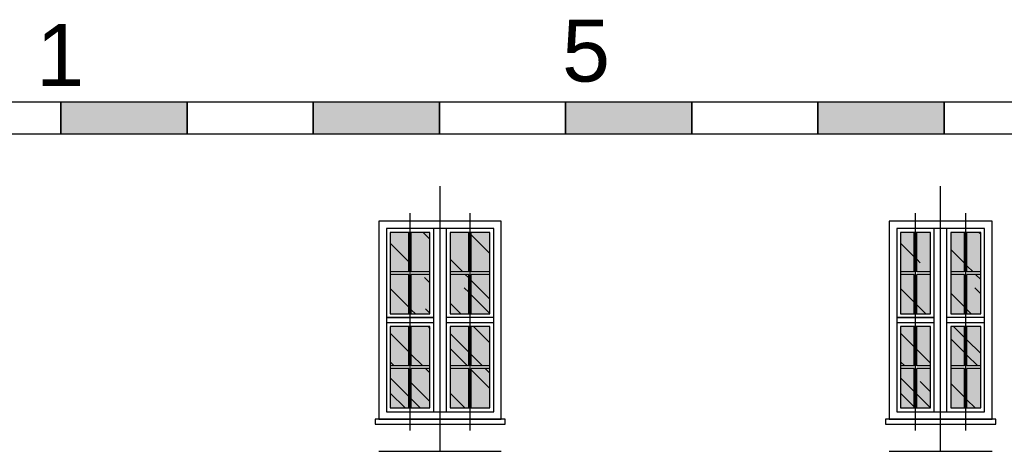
# Model space of a CAD drawing. Header units: millimetres. Extents: x -33628 to -373, y -3399 to 2697.
# Tile 82 of 99: x -24098 to -23318, y -1783 to -1441. Entities that reach past the tile are written whole.
import ezdxf

# ---------------------------------------------------------------- set-up
doc = ezdxf.new("R2010")
doc.units = ezdxf.units.MM
doc.header["$LTSCALE"] = 0.2
doc.header["$MEASUREMENT"] = 0
doc.layers.add('-md-OPISY', color=7, linetype='Continuous', lineweight=40)
for name, color, linetype in [('1', 7, 'Continuous'), ('_md-elewacje', 7, 'Continuous'), ('A-szkło', 154, 'Continuous')]:
    doc.layers.add(name, color=color, linetype=linetype)
doc.layers.add('_md-szyby tło', color=7, linetype='Continuous', true_color=0xd6f4fe)
doc.styles.add('MWH STANDARD', font='arial.ttf')

msp = doc.modelspace()

# ---------------------------------------------------------------- hatches: boundary and pattern name
at = {"layer": '1'}
h = msp.add_hatch(color=256, dxfattribs=at)
h.dxf.hatch_style = 1
h.paths.add_polyline_path([(-24065.53, -1506.51), (-24065.53, -1531.51), (-23965.53, -1531.51), (-23965.53, -1506.51)])
h = msp.add_hatch(color=256, dxfattribs=at)
h.dxf.hatch_style = 1
h.paths.add_polyline_path([(-23865.53, -1506.51), (-23865.53, -1531.51), (-23765.53, -1531.51), (-23765.53, -1506.51)])
h = msp.add_hatch(color=256, dxfattribs=at)
h.dxf.hatch_style = 1
h.paths.add_polyline_path([(-23665.53, -1506.51), (-23665.53, -1531.51), (-23565.53, -1531.51), (-23565.53, -1506.51)])
h = msp.add_hatch(color=256, dxfattribs=at)
h.dxf.hatch_style = 1
h.paths.add_polyline_path([(-23465.53, -1506.51), (-23465.53, -1531.51), (-23365.53, -1531.51), (-23365.53, -1506.51)])
at = {"layer": '_md-szyby tło'}
h = msp.add_hatch(color=256, dxfattribs=at)
h.dxf.hatch_style = 1
h.paths.add_polyline_path([(-23725.47, -1748.59), (-23725.47, -1717.34), (-23740.24, -1717.34), (-23740.24, -1748.59)])
h.paths.add_polyline_path([(-23740.24, -1715.34), (-23725.47, -1715.34), (-23725.47, -1684.09), (-23740.24, -1684.09)])
h.paths.add_polyline_path([(-23725.47, -1674.09), (-23725.47, -1642.84), (-23740.24, -1642.84), (-23740.24, -1674.09)])
h.paths.add_polyline_path([(-23740.24, -1640.84), (-23725.47, -1640.84), (-23725.47, -1609.59), (-23740.24, -1609.59)])
h.paths.add_polyline_path([(-23757, -1748.59), (-23742.24, -1748.59), (-23742.24, -1717.34), (-23757, -1717.34)])
h.paths.add_polyline_path([(-23757, -1684.09), (-23757, -1715.34), (-23742.24, -1715.34), (-23742.24, -1684.09)])
h.paths.add_polyline_path([(-23757, -1674.09), (-23742.24, -1674.09), (-23742.24, -1642.84), (-23757, -1642.84)])
h.paths.add_polyline_path([(-23757, -1609.59), (-23757, -1640.84), (-23742.24, -1640.84), (-23742.24, -1609.59)])
h.paths.add_polyline_path([(-23773, -1748.59), (-23773, -1717.34), (-23787.76, -1717.34), (-23787.76, -1748.59)])
h.paths.add_polyline_path([(-23787.76, -1715.34), (-23773, -1715.34), (-23773, -1684.09), (-23787.76, -1684.09)])
h.paths.add_polyline_path([(-23773, -1674.09), (-23773, -1642.84), (-23787.76, -1642.84), (-23787.76, -1674.09)])
h.paths.add_polyline_path([(-23787.76, -1640.84), (-23773, -1640.84), (-23773, -1609.59), (-23787.76, -1609.59)])
h.paths.add_polyline_path([(-23804.53, -1609.59), (-23804.53, -1640.84), (-23789.76, -1640.84), (-23789.76, -1609.59)])
h.paths.add_polyline_path([(-23804.53, -1674.09), (-23789.76, -1674.09), (-23789.76, -1642.84), (-23804.53, -1642.84)])
h.paths.add_polyline_path([(-23804.53, -1684.09), (-23804.53, -1715.34), (-23789.76, -1715.34), (-23789.76, -1684.09)])
h.paths.add_polyline_path([(-23804.53, -1748.59), (-23789.76, -1748.59), (-23789.76, -1717.34), (-23804.53, -1717.34)])
h = msp.add_hatch(color=256, dxfattribs=at)
h.dxf.hatch_style = 1
h.paths.add_polyline_path([(-23347.41, -1640.84), (-23336.53, -1640.84), (-23336.53, -1609.59), (-23347.41, -1609.59)])
h.paths.add_polyline_path([(-23360.3, -1609.59), (-23360.3, -1640.84), (-23349.41, -1640.84), (-23349.41, -1609.59)])
h.paths.add_polyline_path([(-23336.53, -1674.09), (-23336.53, -1642.84), (-23347.41, -1642.84), (-23347.41, -1674.09)])
h.paths.add_polyline_path([(-23360.3, -1674.09), (-23349.41, -1674.09), (-23349.41, -1642.84), (-23360.3, -1642.84)])
h.paths.add_polyline_path([(-23347.41, -1715.34), (-23336.53, -1715.34), (-23336.53, -1684.09), (-23347.41, -1684.09)])
h.paths.add_polyline_path([(-23360.3, -1684.09), (-23360.3, -1715.34), (-23349.41, -1715.34), (-23349.41, -1684.09)])
h.paths.add_polyline_path([(-23336.53, -1748.59), (-23336.53, -1717.34), (-23347.41, -1717.34), (-23347.41, -1748.59)])
h.paths.add_polyline_path([(-23360.3, -1748.59), (-23349.41, -1748.59), (-23349.41, -1717.34), (-23360.3, -1717.34)])
h.paths.add_polyline_path([(-23376.3, -1748.59), (-23376.3, -1717.34), (-23387.19, -1717.34), (-23387.19, -1748.59)])
h.paths.add_polyline_path([(-23387.19, -1715.34), (-23376.3, -1715.34), (-23376.3, -1684.09), (-23387.19, -1684.09)])
h.paths.add_polyline_path([(-23376.3, -1674.09), (-23376.3, -1642.84), (-23387.19, -1642.84), (-23387.19, -1674.09)])
h.paths.add_polyline_path([(-23387.19, -1640.84), (-23376.3, -1640.84), (-23376.3, -1609.59), (-23387.19, -1609.59)])
h.paths.add_polyline_path([(-23400.07, -1748.59), (-23389.19, -1748.59), (-23389.19, -1717.34), (-23400.07, -1717.34)])
h.paths.add_polyline_path([(-23400.07, -1684.09), (-23400.07, -1715.34), (-23389.19, -1715.34), (-23389.19, -1684.09)])
h.paths.add_polyline_path([(-23400.07, -1674.09), (-23389.19, -1674.09), (-23389.19, -1642.84), (-23400.07, -1642.84)])
h.paths.add_polyline_path([(-23400.07, -1609.59), (-23400.07, -1640.84), (-23389.19, -1640.84), (-23389.19, -1609.59)])
at = {"layer": 'A-szkło', "transparency": 33554679}
h = msp.add_hatch(dxfattribs=at)
h.set_pattern_fill('AR-RROOF', color=256, scale=50, angle=315)
h.set_pattern_definition([(315, (-4128.594, -2238.31), (113.13708, -42.42641), [750, -100, 250, -50]), (315, (-4063.893, -2267.655), (11.66726, 82.37794), [150, -16.5, 300, -37.5]), (315, (-4080.864, -2225.936), (207.53584, -160.159686), [400, -70, 200, -50])])
h.paths.add_polyline_path([(-23725.47, -1748.59), (-23725.47, -1717.34), (-23740.24, -1717.34), (-23740.24, -1748.59)])
h.paths.add_polyline_path([(-23740.24, -1715.34), (-23725.47, -1715.34), (-23725.47, -1684.09), (-23740.24, -1684.09)])
h.paths.add_polyline_path([(-23725.47, -1674.09), (-23725.47, -1642.84), (-23740.24, -1642.84), (-23740.24, -1674.09)])
h.paths.add_polyline_path([(-23740.24, -1640.84), (-23725.47, -1640.84), (-23725.47, -1609.59), (-23740.24, -1609.59)])
h.paths.add_polyline_path([(-23757, -1748.59), (-23742.24, -1748.59), (-23742.24, -1717.34), (-23757, -1717.34)])
h.paths.add_polyline_path([(-23757, -1684.09), (-23757, -1715.34), (-23742.24, -1715.34), (-23742.24, -1684.09)])
h.paths.add_polyline_path([(-23757, -1674.09), (-23742.24, -1674.09), (-23742.24, -1642.84), (-23757, -1642.84)])
h.paths.add_polyline_path([(-23757, -1609.59), (-23757, -1640.84), (-23742.24, -1640.84), (-23742.24, -1609.59)])
h.paths.add_polyline_path([(-23773, -1748.59), (-23773, -1717.34), (-23787.76, -1717.34), (-23787.76, -1748.59)])
h.paths.add_polyline_path([(-23787.76, -1715.34), (-23773, -1715.34), (-23773, -1684.09), (-23787.76, -1684.09)])
h.paths.add_polyline_path([(-23773, -1674.09), (-23773, -1642.84), (-23787.76, -1642.84), (-23787.76, -1674.09)])
h.paths.add_polyline_path([(-23787.76, -1640.84), (-23773, -1640.84), (-23773, -1609.59), (-23787.76, -1609.59)])
h.paths.add_polyline_path([(-23804.53, -1609.59), (-23804.53, -1640.84), (-23789.76, -1640.84), (-23789.76, -1609.59)])
h.paths.add_polyline_path([(-23804.53, -1674.09), (-23789.76, -1674.09), (-23789.76, -1642.84), (-23804.53, -1642.84)])
h.paths.add_polyline_path([(-23804.53, -1684.09), (-23804.53, -1715.34), (-23789.76, -1715.34), (-23789.76, -1684.09)])
h.paths.add_polyline_path([(-23804.53, -1748.59), (-23789.76, -1748.59), (-23789.76, -1717.34), (-23804.53, -1717.34)])
h = msp.add_hatch(dxfattribs=at)
h.set_pattern_fill('AR-RROOF', color=256, scale=50, angle=315)
h.set_pattern_definition([(315, (-3724.14, -2238.31), (113.13708, -42.42641), [750, -100, 250, -50]), (315, (-3659.44, -2267.655), (11.66726, 82.37794), [150, -16.5, 300, -37.5]), (315, (-3676.41, -2225.936), (207.53584, -160.159686), [400, -70, 200, -50])])
h.paths.add_polyline_path([(-23347.41, -1640.84), (-23336.53, -1640.84), (-23336.53, -1609.59), (-23347.41, -1609.59)])
h.paths.add_polyline_path([(-23360.3, -1609.59), (-23360.3, -1640.84), (-23349.41, -1640.84), (-23349.41, -1609.59)])
h.paths.add_polyline_path([(-23336.53, -1674.09), (-23336.53, -1642.84), (-23347.41, -1642.84), (-23347.41, -1674.09)])
h.paths.add_polyline_path([(-23360.3, -1674.09), (-23349.41, -1674.09), (-23349.41, -1642.84), (-23360.3, -1642.84)])
h.paths.add_polyline_path([(-23347.41, -1715.34), (-23336.53, -1715.34), (-23336.53, -1684.09), (-23347.41, -1684.09)])
h.paths.add_polyline_path([(-23336.53, -1748.59), (-23336.53, -1717.34), (-23347.41, -1717.34), (-23347.41, -1748.59)])
h.paths.add_polyline_path([(-23360.3, -1748.59), (-23349.41, -1748.59), (-23349.41, -1717.34), (-23360.3, -1717.34)])
h.paths.add_polyline_path([(-23360.3, -1684.09), (-23360.3, -1715.34), (-23349.41, -1715.34), (-23349.41, -1684.09)])
h.paths.add_polyline_path([(-23376.3, -1748.59), (-23376.3, -1717.34), (-23387.19, -1717.34), (-23387.19, -1748.59)])
h.paths.add_polyline_path([(-23387.19, -1715.34), (-23376.3, -1715.34), (-23376.3, -1684.09), (-23387.19, -1684.09)])
h.paths.add_polyline_path([(-23376.3, -1674.09), (-23376.3, -1642.84), (-23387.19, -1642.84), (-23387.19, -1674.09)])
h.paths.add_polyline_path([(-23387.19, -1640.84), (-23376.3, -1640.84), (-23376.3, -1609.59), (-23387.19, -1609.59)])
h.paths.add_polyline_path([(-23400.07, -1748.59), (-23389.19, -1748.59), (-23389.19, -1717.34), (-23400.07, -1717.34)])
h.paths.add_polyline_path([(-23400.07, -1684.09), (-23400.07, -1715.34), (-23389.19, -1715.34), (-23389.19, -1684.09)])
h.paths.add_polyline_path([(-23400.07, -1674.09), (-23389.19, -1674.09), (-23389.19, -1642.84), (-23400.07, -1642.84)])
h.paths.add_polyline_path([(-23400.07, -1609.59), (-23400.07, -1640.84), (-23389.19, -1640.84), (-23389.19, -1609.59)])

# ---------------------------------------------------------------- linework, layer by layer
for p, q in [((-23765, -1782.96), (-23765, -1573.05)), ((-23368.3, -1782.96), (-23368.3, -1573.05)), ((-23788.76, -1766.44), (-23788.76, -1594.37)), ((-23741.24, -1766.44), (-23741.24, -1594.37)), ((-23388.19, -1766.44), (-23388.19, -1594.37)), ((-23348.41, -1766.44), (-23348.41, -1594.37)), ((-23813.53, -1782.96), (-23716.47, -1782.96)), ((-23409.07, -1782.96), (-23327.53, -1782.96))]:
    msp.add_line(p, q)
at = {"layer": '1'}
msp.add_line((-24165.53, -1531.51), (-22165.53, -1531.51), dxfattribs=at)
for points in [[(-24165.53, -1531.51), (-24065.53, -1531.51), (-24065.53, -1506.51), (-24165.53, -1506.51), (-24165.53, -1531.51)], [(-24065.53, -1531.51), (-23965.53, -1531.51), (-23965.53, -1506.51), (-24065.53, -1506.51), (-24065.53, -1531.51)], [(-23965.53, -1531.51), (-23865.53, -1531.51), (-23865.53, -1506.51), (-23965.53, -1506.51), (-23965.53, -1531.51)], [(-23865.53, -1531.51), (-23765.53, -1531.51), (-23765.53, -1506.51), (-23865.53, -1506.51), (-23865.53, -1531.51)], [(-23765.53, -1531.51), (-23665.53, -1531.51), (-23665.53, -1506.51), (-23765.53, -1506.51), (-23765.53, -1531.51)], [(-23665.53, -1531.51), (-23565.53, -1531.51), (-23565.53, -1506.51), (-23665.53, -1506.51), (-23665.53, -1531.51)], [(-23565.53, -1531.51), (-23465.53, -1531.51), (-23465.53, -1506.51), (-23565.53, -1506.51), (-23565.53, -1531.51)], [(-23465.53, -1531.51), (-23365.53, -1531.51), (-23365.53, -1506.51), (-23465.53, -1506.51), (-23465.53, -1531.51)], [(-23365.53, -1531.51), (-23265.53, -1531.51), (-23265.53, -1506.51), (-23365.53, -1506.51), (-23365.53, -1531.51)]]:
    msp.add_lwpolyline(points, dxfattribs=at)
at = {"layer": '_md-elewacje'}
for p, q in [((-23770, -1751.59), (-23770, -1606.59)), ((-23760, -1751.59), (-23760, -1606.59)), ((-23373.3, -1751.59), (-23373.3, -1606.59)), ((-23363.3, -1751.59), (-23363.3, -1606.59)), ((-23789.76, -1640.84), (-23789.76, -1609.59)), ((-23787.76, -1640.84), (-23787.76, -1609.59)), ((-23742.24, -1640.84), (-23742.24, -1609.59)), ((-23740.24, -1640.84), (-23740.24, -1609.59)), ((-23389.19, -1640.84), (-23389.19, -1609.59)), ((-23387.19, -1640.84), (-23387.19, -1609.59)), ((-23349.41, -1640.84), (-23349.41, -1609.59)), ((-23347.41, -1640.84), (-23347.41, -1609.59)), ((-23789.76, -1640.84), (-23804.53, -1640.84)), ((-23789.76, -1642.84), (-23804.53, -1642.84)), ((-23789.76, -1674.09), (-23789.76, -1642.84)), ((-23773, -1640.84), (-23787.76, -1640.84)), ((-23787.76, -1674.09), (-23787.76, -1642.84)), ((-23773, -1642.84), (-23787.76, -1642.84)), ((-23742.24, -1640.84), (-23757, -1640.84)), ((-23742.24, -1642.84), (-23757, -1642.84)), ((-23742.24, -1674.09), (-23742.24, -1642.84)), ((-23725.47, -1640.84), (-23740.24, -1640.84)), ((-23740.24, -1674.09), (-23740.24, -1642.84)), ((-23725.47, -1642.84), (-23740.24, -1642.84)), ((-23389.19, -1640.84), (-23400.07, -1640.84)), ((-23389.19, -1642.84), (-23400.07, -1642.84)), ((-23389.19, -1674.09), (-23389.19, -1642.84)), ((-23376.3, -1640.84), (-23387.19, -1640.84)), ((-23387.19, -1674.09), (-23387.19, -1642.84)), ((-23376.3, -1642.84), (-23387.19, -1642.84)), ((-23349.41, -1640.84), (-23360.3, -1640.84)), ((-23349.41, -1642.84), (-23360.3, -1642.84)), ((-23349.41, -1674.09), (-23349.41, -1642.84)), ((-23336.53, -1640.84), (-23347.41, -1640.84)), ((-23347.41, -1674.09), (-23347.41, -1642.84)), ((-23336.53, -1642.84), (-23347.41, -1642.84)), ((-23770, -1677.09), (-23807.53, -1677.09)), ((-23722.47, -1677.09), (-23760, -1677.09)), ((-23373.3, -1677.09), (-23403.07, -1677.09)), ((-23333.53, -1677.09), (-23363.3, -1677.09)), ((-23770, -1681.09), (-23807.53, -1681.09)), ((-23789.76, -1715.34), (-23789.76, -1684.09)), ((-23787.76, -1715.34), (-23787.76, -1684.09)), ((-23722.47, -1681.09), (-23760, -1681.09)), ((-23742.24, -1715.34), (-23742.24, -1684.09)), ((-23740.24, -1715.34), (-23740.24, -1684.09)), ((-23373.3, -1681.09), (-23403.07, -1681.09)), ((-23389.19, -1715.34), (-23389.19, -1684.09)), ((-23387.19, -1715.34), (-23387.19, -1684.09)), ((-23333.53, -1681.09), (-23363.3, -1681.09)), ((-23349.41, -1715.34), (-23349.41, -1684.09)), ((-23347.41, -1715.34), (-23347.41, -1684.09)), ((-23789.76, -1715.34), (-23804.53, -1715.34)), ((-23773, -1715.34), (-23787.76, -1715.34)), ((-23742.24, -1715.34), (-23757, -1715.34)), ((-23725.47, -1715.34), (-23740.24, -1715.34)), ((-23389.19, -1715.34), (-23400.07, -1715.34)), ((-23376.3, -1715.34), (-23387.19, -1715.34)), ((-23349.41, -1715.34), (-23360.3, -1715.34)), ((-23336.53, -1715.34), (-23347.41, -1715.34)), ((-23789.76, -1717.34), (-23804.53, -1717.34)), ((-23789.76, -1748.59), (-23789.76, -1717.34)), ((-23787.76, -1748.59), (-23787.76, -1717.34)), ((-23773, -1717.34), (-23787.76, -1717.34)), ((-23742.24, -1717.34), (-23757, -1717.34)), ((-23742.24, -1748.59), (-23742.24, -1717.34)), ((-23740.24, -1748.59), (-23740.24, -1717.34)), ((-23725.47, -1717.34), (-23740.24, -1717.34)), ((-23389.19, -1717.34), (-23400.07, -1717.34)), ((-23389.19, -1748.59), (-23389.19, -1717.34)), ((-23387.19, -1748.59), (-23387.19, -1717.34)), ((-23376.3, -1717.34), (-23387.19, -1717.34)), ((-23349.41, -1717.34), (-23360.3, -1717.34)), ((-23349.41, -1748.59), (-23349.41, -1717.34)), ((-23347.41, -1748.59), (-23347.41, -1717.34)), ((-23336.53, -1717.34), (-23347.41, -1717.34))]:
    msp.add_line(p, q, dxfattribs=at)
at = {"layer": '_md-elewacje', "elevation": 0}
for points in [[(-23813.53, -1757.59), (-23716.47, -1757.59), (-23716.47, -1600.59), (-23813.53, -1600.59)], [(-23807.53, -1751.59), (-23722.47, -1751.59), (-23722.47, -1606.59), (-23807.53, -1606.59)], [(-23807.53, -1677.09), (-23770, -1677.09), (-23770, -1606.59), (-23807.53, -1606.59)], [(-23804.53, -1674.09), (-23773, -1674.09), (-23773, -1609.59), (-23804.53, -1609.59)], [(-23757, -1674.09), (-23725.47, -1674.09), (-23725.47, -1609.59), (-23757, -1609.59)], [(-23804.53, -1748.59), (-23773, -1748.59), (-23773, -1684.09), (-23804.53, -1684.09)], [(-23757, -1748.59), (-23725.47, -1748.59), (-23725.47, -1684.09), (-23757, -1684.09)], [(-23816.53, -1761.59), (-23713.47, -1761.59), (-23713.47, -1757.59), (-23816.53, -1757.59)]]:
    msp.add_lwpolyline(points, close=True, dxfattribs=at)
at = {"layer": '_md-elewacje'}
for points in [[(-23409.07, -1757.59), (-23327.53, -1757.59), (-23327.53, -1600.59), (-23409.07, -1600.59)], [(-23403.07, -1751.59), (-23333.53, -1751.59), (-23333.53, -1606.59), (-23403.07, -1606.59)], [(-23403.07, -1677.09), (-23373.3, -1677.09), (-23373.3, -1606.59), (-23403.07, -1606.59)], [(-23400.07, -1674.09), (-23376.3, -1674.09), (-23376.3, -1609.59), (-23400.07, -1609.59)], [(-23360.3, -1674.09), (-23336.53, -1674.09), (-23336.53, -1609.59), (-23360.3, -1609.59)], [(-23400.07, -1748.59), (-23376.3, -1748.59), (-23376.3, -1684.09), (-23400.07, -1684.09)], [(-23360.3, -1748.59), (-23336.53, -1748.59), (-23336.53, -1684.09), (-23360.3, -1684.09)], [(-23412.07, -1761.59), (-23324.53, -1761.59), (-23324.53, -1757.59), (-23412.07, -1757.59)]]:
    msp.add_lwpolyline(points, close=True, dxfattribs=at)

# ---------------------------------------------------------------- texts
at = {"layer": '-md-OPISY', "style": 'MWH STANDARD'}
for s, p in [('5', (-23668.32, -1490.1)), ('1', (-24085, -1493.53))]:
    msp.add_text(s, height=49, dxfattribs=at).set_placement(p)

doc.saveas('drawing.dxf')
